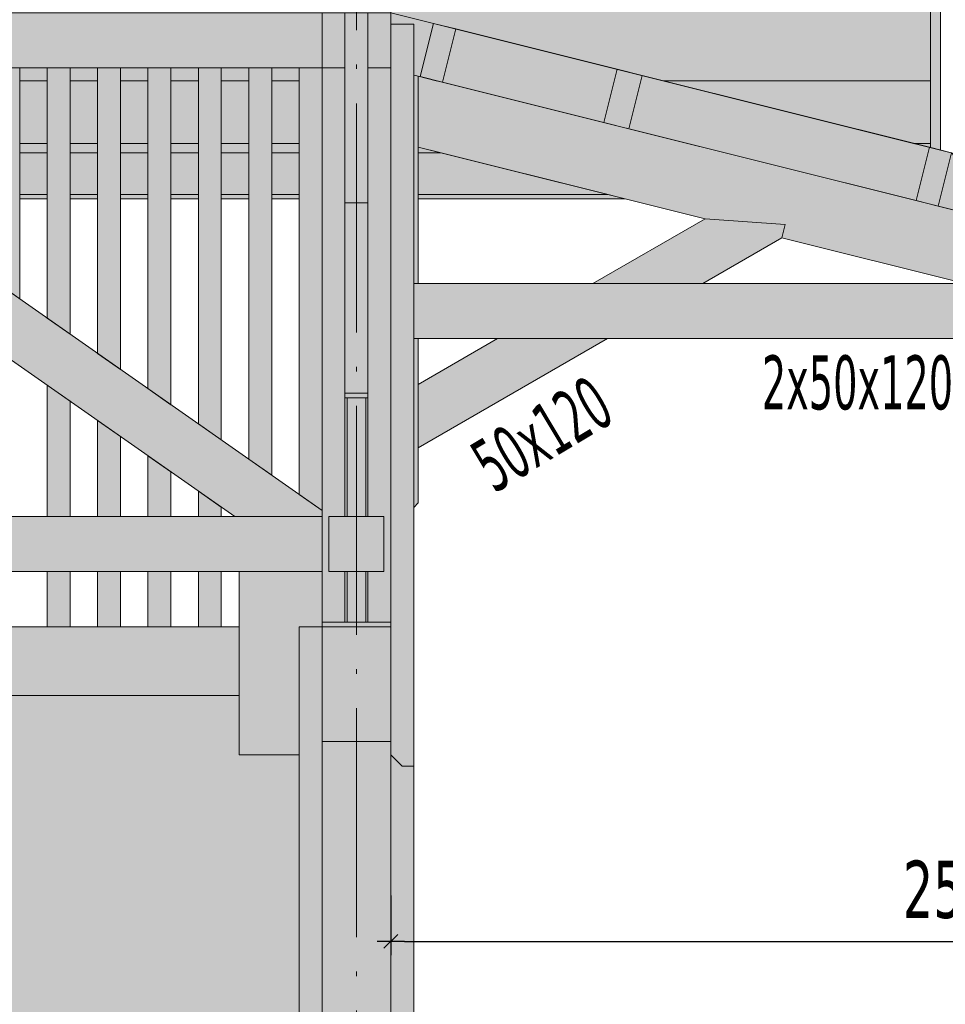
# Model space of a CAD drawing. Header units: millimetres. Extents: x 1567 to 2756, y -116 to 725.
# Tile 214 of 256: x 1738 to 1778, y 590 to 633. Entities that reach past the tile are written whole.
import ezdxf

# ---------------------------------------------------------------- set-up
doc = ezdxf.new("R2010")
doc.units = ezdxf.units.MM
doc.linetypes.add('CADWORK_5', pattern=[13.2, 10, -1.5, 0.2, -1.5])
doc.layers.add('Ech.1_50', color=7, linetype='Continuous')
doc.styles.add('tahoma-', font='txt', dxfattribs={"height": 1})
doc.styles.add('tahoma-bz-r', font='txt', dxfattribs={"width": 0.704918})
doc.styles.add('tahoma-z-r', font='txt', dxfattribs={"width": 0.704918})
doc.dimstyles.new('ISO-25', dxfattribs={"dimtxt": 2.5, "dimasz": 2.5, "dimexe": 1.25, "dimexo": 0.625, "dimtad": 1, "dimtxsty": 'Standard', "dimcen": 2.5, "dimadec": 0, "dimazin": 0, "dimtfac": 1, "dimtmove": 0, "dimatfit": 3, "dimfxl": 1, "dimarcsym": 0})

# ---------------------------------------------------------------- blocks, each defined once
blk = doc.blocks.new('cw-dimension-symbol2')
at = {"color": 0, "linetype": 'Continuous', "lineweight": -2}
for p, q in [((-1, 0), (1, 0)), ((-0.5, -0.5), (0.5, 0.5))]:
    blk.add_line(p, q, dxfattribs=at)
blk = doc.blocks.new('*D146')
at = {"layer": 'Defpoints', "color": 0}
for p in [(1753.723, 594.935), (1803.723, 594.935), (1803.723, 592.935)]:
    blk.add_point(p, dxfattribs=at)
at = {"layer": 'Ech.1_50', "color": 0, "linetype": 'Continuous', "lineweight": -2}
for p, q in [((1753.723, 594.935), (1753.723, 592.335)), ((1803.723, 594.935), (1803.723, 592.335)), ((1754.323, 592.935), (1803.123, 592.935))]:
    blk.add_line(p, q, dxfattribs=at)
at = {"layer": 'Ech.1_50', "color": 0, "lineweight": -2, "xscale": 0.6000000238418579, "yscale": 0.6000000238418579, "zscale": 0.6000000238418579, "rotation": 180}
blk.add_blockref('cw-dimension-symbol2', (1753.723, 592.935), dxfattribs=at)
at = {"layer": 'Ech.1_50', "color": 0, "lineweight": -2, "xscale": 0.6000000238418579, "yscale": 0.6000000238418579, "zscale": 0.6000000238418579}
blk.add_blockref('cw-dimension-symbol2', (1803.723, 592.935), dxfattribs=at)
at = {"layer": 'Ech.1_50', "color": 7, "linetype": 'Continuous', "lineweight": 5, "insert": (1778.723, 595.185), "char_height": 2.5, "attachment_point": 5, "style": 'tahoma-bz-r'}
blk.add_mtext('2500', dxfattribs=at)
blk = doc.blocks.new('*D230')
at = {"layer": 'Defpoints', "color": 0}
for p in [(1755.191, 639.352), (1805.676, 628.792), (1805.191, 626.852)]:
    blk.add_point(p, dxfattribs=at)
at = {"layer": 'Ech.1_50', "color": 0, "linetype": 'Continuous', "lineweight": -2}
for p, q in [((1755.191, 639.352), (1755.822, 641.874)), ((1756.259, 641.146), (1805.094, 628.937)), ((1805.191, 626.852), (1805.822, 629.374))]:
    blk.add_line(p, q, dxfattribs=at)
at = {"layer": 'Ech.1_50', "color": 0, "lineweight": -2, "xscale": 0.6000000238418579, "yscale": 0.6000000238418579, "zscale": 0.6000000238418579}
for p, rotation in [((1755.676, 641.292), 165.9637565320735), ((1805.676, 628.792), 345.9637565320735)]:
    blk.add_blockref('cw-dimension-symbol2', p, dxfattribs=dict(at, rotation=rotation))
at = {"layer": 'Ech.1_50', "color": 7, "linetype": 'Continuous', "lineweight": 5, "insert": (1781.222, 637.225), "char_height": 2.5, "attachment_point": 5, "rotation": 345.9638, "style": 'tahoma-z-r'}
blk.add_mtext('2577', dxfattribs=at)

msp = doc.modelspace()

# ---------------------------------------------------------------- hatches: boundary and pattern name
at = {"layer": 'Ech.1_50', "linetype": 'Continuous', "lineweight": 5, "true_color": 0xf7e0b3, "transparency": 33554687}
for points in [[(1777.723, 667.733), (1777.283, 667.733), (1777.283, 627.588), (1777.723, 627.478), (1777.723, 667.733)], [(1737.523, 625.54), (1738.723, 625.54), (1738.723, 627.364), (1737.523, 627.364), (1737.523, 625.54)], [(1739.723, 625.54), (1740.923, 625.54), (1740.923, 627.364), (1739.723, 627.364), (1739.723, 625.54)], [(1741.923, 625.54), (1743.123, 625.54), (1743.123, 627.364), (1741.923, 627.364), (1741.923, 625.54)], [(1744.123, 625.54), (1745.323, 625.54), (1745.323, 627.364), (1744.123, 627.364), (1744.123, 625.54)], [(1746.323, 625.54), (1747.523, 625.54), (1747.523, 627.364), (1746.323, 627.364), (1746.323, 625.54)], [(1748.523, 625.54), (1749.723, 625.54), (1749.723, 627.364), (1748.523, 627.364), (1748.523, 625.54)], [(1754.923, 625.54), (1763.211, 625.54), (1755.915, 627.364), (1754.923, 627.364), (1754.923, 625.54)], [(1737.523, 625.359), (1738.723, 625.359), (1738.723, 625.54), (1737.523, 625.54), (1737.523, 625.359)], [(1739.723, 625.359), (1740.923, 625.359), (1740.923, 625.54), (1739.723, 625.54), (1739.723, 625.359)], [(1741.923, 625.359), (1743.123, 625.359), (1743.123, 625.54), (1741.923, 625.54), (1741.923, 625.359)], [(1744.123, 625.359), (1745.323, 625.359), (1745.323, 625.54), (1744.123, 625.54), (1744.123, 625.359)], [(1746.323, 625.359), (1747.523, 625.359), (1747.523, 625.54), (1746.323, 625.54), (1746.323, 625.359)], [(1748.523, 625.359), (1749.723, 625.359), (1749.723, 625.54), (1748.523, 625.54), (1748.523, 625.359)], [(1754.923, 625.359), (1763.933, 625.359), (1763.211, 625.54), (1754.923, 625.54), (1754.923, 625.359)]]:
    msp.add_hatch(color=254, dxfattribs=at).paths.add_polyline_path(points)
at = {"layer": 'Ech.1_50', "linetype": 'Continuous', "lineweight": 5, "true_color": 0xf8f8f8, "transparency": 33554687}
for points in [[(1753.723, 632.978), (1754.723, 632.978), (1754.723, 630.754), (1754.923, 630.704), (1755.702, 630.51), (1755.007, 630.686), (1755.589, 633.012), (1765.596, 630.51), (1777.283, 630.51), (1777.283, 638.668), (1753.723, 638.668), (1753.723, 632.978)], [(1737.523, 630.51), (1738.723, 630.51), (1738.723, 631.078), (1737.523, 631.078), (1737.523, 630.51)], [(1739.723, 630.51), (1740.923, 630.51), (1740.923, 631.078), (1739.723, 631.078), (1739.723, 630.51)], [(1741.923, 630.51), (1743.123, 630.51), (1743.123, 631.078), (1741.923, 631.078), (1741.923, 630.51)], [(1744.123, 630.51), (1745.323, 630.51), (1745.323, 631.078), (1744.123, 631.078), (1744.123, 630.51)], [(1746.323, 630.51), (1747.523, 630.51), (1747.523, 631.078), (1746.323, 631.078), (1746.323, 630.51)], [(1748.523, 630.51), (1749.723, 630.51), (1749.723, 631.078), (1748.523, 631.078), (1748.523, 630.51)]]:
    msp.add_hatch(color=7, dxfattribs=at).paths.add_polyline_path(points)
at = {"layer": 'Ech.1_50', "linetype": 'Continuous', "lineweight": 5, "true_color": 0xe3bbbb, "transparency": 33554687}
for points in [[(1683.723, 631.078), (1750.723, 631.078), (1750.723, 633.478), (1683.723, 633.478), (1683.723, 631.078)], [(1754.723, 621.649), (1754.923, 621.649), (1754.923, 630.704), (1754.723, 630.754), (1754.723, 621.649)], [(1754.923, 619.249), (1754.723, 619.249), (1754.723, 611.878), (1754.923, 612.078), (1754.923, 619.249)]]:
    msp.add_hatch(color=9, dxfattribs=at).paths.add_polyline_path(points)
at = {"layer": 'Ech.1_50', "linetype": 'Continuous', "lineweight": 5, "true_color": 0xaa8966, "transparency": 33554687}
for points in [[(1751.723, 633.478), (1750.723, 633.478), (1750.723, 631.078), (1751.723, 631.078), (1751.723, 633.478)], [(1753.723, 633.478), (1752.723, 633.478), (1752.723, 631.078), (1753.723, 631.078), (1753.723, 633.478)], [(1751.023, 609.078), (1753.423, 609.078), (1753.423, 611.478), (1751.023, 611.478), (1751.023, 609.078)]]:
    msp.add_hatch(color=45, dxfattribs=at).paths.add_polyline_path(points)
at = {"layer": 'Ech.1_50', "linetype": 'Continuous', "lineweight": 5, "true_color": 0xe0d9d1, "transparency": 33554687}
for points in [[(1752.723, 633.478), (1751.723, 633.478), (1751.723, 625.176), (1752.723, 625.176), (1752.723, 633.478)], [(1763.597, 631.01), (1756.559, 632.769), (1755.977, 630.441), (1763.015, 628.681), (1763.597, 631.01)], [(1764.702, 630.733), (1763.597, 631.01), (1763.015, 628.681), (1764.12, 628.405), (1764.702, 630.733)], [(1777.231, 627.601), (1764.702, 630.733), (1764.12, 628.405), (1776.649, 625.273), (1777.231, 627.601)], [(1762.544, 621.649), (1767.344, 621.649), (1770.798, 623.643), (1770.943, 624.225), (1767.448, 624.481), (1762.544, 621.649)], [(1754.723, 619.249), (1799.168, 619.249), (1799.26, 619.62), (1791.142, 621.649), (1754.723, 621.649), (1754.723, 619.249)], [(1763.187, 619.249), (1758.387, 619.249), (1754.923, 617.249), (1754.923, 614.478), (1763.187, 619.249)]]:
    msp.add_hatch(color=254, dxfattribs=at).paths.add_polyline_path(points)
at = {"layer": 'Ech.1_50', "linetype": 'Continuous', "lineweight": 5, "true_color": 0xeaddd7, "transparency": 33554687}
for points in [[(1754.723, 632.978), (1753.723, 632.978), (1753.723, 601.078), (1754.223, 600.578), (1754.723, 600.578), (1754.723, 632.978)], [(1737.523, 631.078), (1736.523, 631.078), (1736.523, 621.686), (1737.523, 620.986), (1737.523, 631.078)], [(1739.723, 631.078), (1738.723, 631.078), (1738.723, 620.146), (1739.723, 619.445), (1739.723, 631.078)], [(1741.923, 631.078), (1740.923, 631.078), (1740.923, 618.605), (1741.923, 617.905), (1741.923, 631.078)], [(1744.123, 631.078), (1743.123, 631.078), (1743.123, 617.065), (1744.123, 616.364), (1744.123, 631.078)], [(1746.323, 631.078), (1745.323, 631.078), (1745.323, 615.524), (1746.323, 614.824), (1746.323, 631.078)], [(1748.523, 631.078), (1747.523, 631.078), (1747.523, 613.984), (1748.523, 613.284), (1748.523, 631.078)], [(1750.723, 631.078), (1749.723, 631.078), (1749.723, 612.443), (1750.723, 611.743), (1750.723, 631.078)], [(1738.723, 611.478), (1739.723, 611.478), (1739.723, 616.516), (1738.723, 617.216), (1738.723, 611.478)], [(1740.923, 611.478), (1741.923, 611.478), (1741.923, 614.975), (1740.923, 615.675), (1740.923, 611.478)], [(1743.123, 611.478), (1744.123, 611.478), (1744.123, 613.435), (1743.123, 614.135), (1743.123, 611.478)], [(1745.323, 611.478), (1746.323, 611.478), (1746.323, 611.894), (1745.323, 612.594), (1745.323, 611.478)], [(1738.723, 606.664), (1739.723, 606.664), (1739.723, 609.078), (1738.723, 609.078), (1738.723, 606.664)], [(1740.923, 606.664), (1741.923, 606.664), (1741.923, 609.078), (1740.923, 609.078), (1740.923, 606.664)], [(1743.123, 606.664), (1744.123, 606.664), (1744.123, 609.078), (1743.123, 609.078), (1743.123, 606.664)], [(1745.323, 606.664), (1746.323, 606.664), (1746.323, 609.078), (1745.323, 609.078), (1745.323, 606.664)]]:
    msp.add_hatch(color=254, dxfattribs=at).paths.add_polyline_path(points)
at = {"layer": 'Ech.1_50', "linetype": 'Continuous', "lineweight": 5, "true_color": 0xc1a466, "transparency": 33554687}
for points in [[(1756.559, 632.769), (1755.589, 633.012), (1755.007, 630.686), (1755.977, 630.441), (1756.559, 632.769)], [(1778.201, 627.359), (1777.231, 627.601), (1776.649, 625.276), (1777.619, 625.03), (1778.201, 627.359)]]:
    msp.add_hatch(color=33, dxfattribs=at).paths.add_polyline_path(points)
at = {"layer": 'Ech.1_50', "linetype": 'Continuous', "lineweight": 5, "true_color": 0xf5f2f0, "transparency": 33554687}
msp.add_hatch(color=7, dxfattribs=at).paths.add_polyline_path([(1746.917, 611.478), (1750.723, 611.478), (1750.723, 611.743), (1723.11, 631.078), (1718.925, 631.078), (1746.917, 611.478)])
at = {"layer": 'Ech.1_50', "linetype": 'Continuous', "lineweight": 5, "true_color": 0xe0c8b3, "transparency": 33554687}
for points in [[(1751.723, 631.078), (1750.723, 631.078), (1750.723, 606.864), (1751.723, 606.864), (1751.723, 609.078), (1751.023, 609.078), (1751.023, 611.478), (1751.723, 611.478), (1751.723, 631.078)], [(1752.723, 611.478), (1753.423, 611.478), (1753.423, 609.078), (1752.723, 609.078), (1752.723, 606.864), (1753.723, 606.864), (1753.723, 631.078), (1752.723, 631.078), (1752.723, 611.478)]]:
    msp.add_hatch(color=9, dxfattribs=at).paths.add_polyline_path(points)
at = {"layer": 'Ech.1_50', "linetype": 'Continuous', "lineweight": 5, "true_color": 0xd4c4b3, "transparency": 33554687}
msp.add_hatch(color=9, dxfattribs=at).paths.add_polyline_path([(1778.773, 621.649), (1791.142, 621.649), (1754.923, 630.704), (1754.923, 627.612), (1767.448, 624.481), (1770.943, 624.225), (1770.798, 623.643), (1778.773, 621.649)])
at = {"layer": 'Ech.1_50', "linetype": 'Continuous', "lineweight": 5, "true_color": 0xe0d1b3, "transparency": 33554687}
for points in [[(1737.523, 627.774), (1738.723, 627.774), (1738.723, 630.51), (1737.523, 630.51), (1737.523, 627.774)], [(1739.723, 627.774), (1740.923, 627.774), (1740.923, 630.51), (1739.723, 630.51), (1739.723, 627.774)], [(1741.923, 627.774), (1743.123, 627.774), (1743.123, 630.51), (1741.923, 630.51), (1741.923, 627.774)], [(1744.123, 627.774), (1745.323, 627.774), (1745.323, 630.51), (1744.123, 630.51), (1744.123, 627.774)], [(1746.323, 627.774), (1747.523, 627.774), (1747.523, 630.51), (1746.323, 630.51), (1746.323, 627.774)], [(1748.523, 627.774), (1749.723, 627.774), (1749.723, 630.51), (1748.523, 630.51), (1748.523, 627.774)], [(1755.703, 630.51), (1755.7, 630.51), (1755.977, 630.441), (1755.703, 630.51)], [(1776.539, 627.774), (1777.283, 627.774), (1777.283, 630.51), (1765.596, 630.51), (1776.539, 627.774)], [(1737.523, 627.364), (1738.723, 627.364), (1738.723, 627.774), (1737.523, 627.774), (1737.523, 627.364)], [(1739.723, 627.364), (1740.923, 627.364), (1740.923, 627.774), (1739.723, 627.774), (1739.723, 627.364)], [(1741.923, 627.364), (1743.123, 627.364), (1743.123, 627.774), (1741.923, 627.774), (1741.923, 627.364)], [(1744.123, 627.364), (1745.323, 627.364), (1745.323, 627.774), (1744.123, 627.774), (1744.123, 627.364)], [(1746.323, 627.364), (1747.523, 627.364), (1747.523, 627.774), (1746.323, 627.774), (1746.323, 627.364)], [(1748.523, 627.364), (1749.723, 627.364), (1749.723, 627.774), (1748.523, 627.774), (1748.523, 627.364)], [(1754.923, 627.364), (1755.915, 627.364), (1754.923, 627.612), (1754.923, 627.364)], [(1777.283, 627.774), (1776.539, 627.774), (1777.283, 627.588), (1777.283, 627.774)]]:
    msp.add_hatch(color=254, dxfattribs=at).paths.add_polyline_path(points)
at = {"layer": 'Ech.1_50', "linetype": 'Continuous', "lineweight": 5, "true_color": 0xf7d1b3, "transparency": 33554687}
for points in [[(1777.619, 625.03), (1781.111, 624.157), (1778.201, 627.359), (1777.619, 625.03)], [(1751.723, 616.864), (1752.723, 616.864), (1752.723, 625.176), (1751.723, 625.176), (1751.723, 616.864)]]:
    msp.add_hatch(color=254, dxfattribs=at).paths.add_polyline_path(points)
at = {"layer": 'Ech.1_50', "linetype": 'Continuous', "lineweight": 5, "true_color": 0xd7d7ea, "transparency": 33554687}
msp.add_hatch(color=254, dxfattribs=at).paths.add_polyline_path([(1751.723, 616.664), (1752.723, 616.664), (1752.723, 616.864), (1751.723, 616.864), (1751.723, 616.664)])
at = {"layer": 'Ech.1_50', "linetype": 'Continuous', "lineweight": 5, "true_color": 0xb3d6f7, "transparency": 33554687}
for points in [[(1751.813, 616.664), (1751.723, 616.664), (1751.723, 611.478), (1751.813, 611.478), (1751.813, 616.664)], [(1752.633, 616.664), (1751.813, 616.664), (1751.813, 611.478), (1752.633, 611.478), (1752.633, 616.664)], [(1752.633, 611.478), (1752.723, 611.478), (1752.723, 616.664), (1752.633, 616.664), (1752.633, 611.478)], [(1751.813, 609.078), (1751.723, 609.078), (1751.723, 606.864), (1751.813, 606.864), (1751.813, 609.078)], [(1752.633, 609.078), (1751.813, 609.078), (1751.813, 606.864), (1752.633, 606.864), (1752.633, 609.078)], [(1752.633, 606.864), (1752.723, 606.864), (1752.723, 609.078), (1752.633, 609.078), (1752.633, 606.864)], [(1750.723, 606.664), (1753.723, 606.664), (1753.723, 606.864), (1750.723, 606.864), (1750.723, 606.664)]]:
    msp.add_hatch(color=254, dxfattribs=at).paths.add_polyline_path(points)
at = {"layer": 'Ech.1_50', "linetype": 'Continuous', "lineweight": 5, "true_color": 0xf6e8e8, "transparency": 33554687}
msp.add_hatch(color=7, dxfattribs=at).paths.add_polyline_path([(1750.723, 611.478), (1683.723, 611.478), (1683.723, 609.078), (1750.723, 609.078), (1750.723, 611.478)])
at = {"layer": 'Ech.1_50', "linetype": 'Continuous', "lineweight": 5, "true_color": 0xb3b3b3, "transparency": 33554687}
msp.add_hatch(color=253, dxfattribs=at).paths.add_polyline_path([(1747.103, 601.078), (1749.723, 601.078), (1749.723, 606.664), (1750.723, 606.664), (1750.723, 609.078), (1747.103, 609.078), (1747.103, 601.078)])
at = {"layer": 'Ech.1_50', "linetype": 'Continuous', "lineweight": 5, "true_color": 0xf3f3f3, "transparency": 33554687}
for points in [[(1683.723, 603.664), (1747.103, 603.664), (1747.103, 606.664), (1683.723, 606.664), (1683.723, 603.664)], [(1749.723, 541.078), (1750.723, 541.078), (1750.723, 606.664), (1749.723, 606.664), (1749.723, 541.078)], [(1754.723, 600.578), (1754.223, 600.578), (1753.723, 601.078), (1753.723, 533.078), (1754.723, 533.078), (1754.723, 600.578)]]:
    msp.add_hatch(color=7, dxfattribs=at).paths.add_polyline_path(points)
at = {"layer": 'Ech.1_50', "linetype": 'Continuous', "lineweight": 5, "true_color": 0xd0d0d0, "transparency": 33554687}
msp.add_hatch(color=254, dxfattribs=at).paths.add_polyline_path([(1753.723, 606.664), (1750.723, 606.664), (1750.723, 601.664), (1753.723, 601.664), (1753.723, 606.664)])
at = {"layer": 'Ech.1_50', "linetype": 'Continuous', "lineweight": 5, "true_color": 0xfdfdfd, "transparency": 33554687}
msp.add_hatch(color=7, dxfattribs=at).paths.add_polyline_path([(1747.103, 603.664), (1683.723, 603.664), (1683.723, 541.078), (1749.723, 541.078), (1749.723, 601.078), (1747.103, 601.078), (1747.103, 603.664)])
at = {"layer": 'Ech.1_50', "linetype": 'Continuous', "lineweight": 5, "true_color": 0xf6f6f6, "transparency": 33554687}
msp.add_hatch(color=7, dxfattribs=at).paths.add_polyline_path([(1753.723, 601.664), (1750.723, 601.664), (1750.723, 533.078), (1753.723, 533.078), (1753.723, 601.664)])

# ---------------------------------------------------------------- linework, layer by layer
at = {"layer": 'Ech.1_50', "color": 5, "linetype": 'Continuous', "lineweight": 5}
for p in [(1793.723, 623.478), (1803.723, 620.978)]:
    msp.add_line(p, (1753.723, 633.478), dxfattribs=at)
at = {"layer": 'Ech.1_50', "color": 7, "linetype": 'CADWORK_5', "lineweight": 5}
msp.add_lwpolyline([(1752.223, 527.121), (1752.223, 694.661)], dxfattribs=at)
at = {"layer": 'Ech.1_50', "color": 7, "linetype": 'Continuous', "lineweight": 5}
for points in [[(1777.723, 667.733), (1777.283, 667.733), (1777.283, 627.588), (1777.723, 627.478), (1777.723, 667.733)], [(1753.723, 632.978), (1754.723, 632.978), (1754.723, 630.754), (1754.923, 630.704), (1755.702, 630.51), (1755.007, 630.686), (1755.589, 633.012), (1765.596, 630.51), (1777.283, 630.51), (1777.283, 638.668), (1753.723, 638.668), (1753.723, 632.978)], [(1683.723, 631.078), (1750.723, 631.078), (1750.723, 633.478), (1683.723, 633.478), (1683.723, 631.078)], [(1751.723, 633.478), (1750.723, 633.478), (1750.723, 631.078), (1751.723, 631.078), (1751.723, 633.478)], [(1752.723, 633.478), (1751.723, 633.478), (1751.723, 625.176), (1752.723, 625.176), (1752.723, 633.478)], [(1753.723, 633.478), (1752.723, 633.478), (1752.723, 631.078), (1753.723, 631.078), (1753.723, 633.478)], [(1754.723, 632.978), (1753.723, 632.978), (1753.723, 601.078), (1754.223, 600.578), (1754.723, 600.578), (1754.723, 632.978)], [(1756.559, 632.769), (1755.589, 633.012), (1755.007, 630.686), (1755.977, 630.441), (1756.559, 632.769)], [(1763.597, 631.01), (1756.559, 632.769), (1755.977, 630.441), (1763.015, 628.681), (1763.597, 631.01)], [(1746.917, 611.478), (1750.723, 611.478), (1750.723, 611.743), (1723.11, 631.078), (1718.925, 631.078), (1746.917, 611.478)], [(1737.523, 631.078), (1736.523, 631.078), (1736.523, 621.686), (1737.523, 620.986), (1737.523, 631.078)], [(1737.523, 630.51), (1738.723, 630.51), (1738.723, 631.078), (1737.523, 631.078), (1737.523, 630.51)], [(1739.723, 631.078), (1738.723, 631.078), (1738.723, 620.146), (1739.723, 619.445), (1739.723, 631.078)], [(1739.723, 630.51), (1740.923, 630.51), (1740.923, 631.078), (1739.723, 631.078), (1739.723, 630.51)], [(1741.923, 631.078), (1740.923, 631.078), (1740.923, 618.605), (1741.923, 617.905), (1741.923, 631.078)], [(1741.923, 630.51), (1743.123, 630.51), (1743.123, 631.078), (1741.923, 631.078), (1741.923, 630.51)], [(1744.123, 631.078), (1743.123, 631.078), (1743.123, 617.065), (1744.123, 616.364), (1744.123, 631.078)], [(1744.123, 630.51), (1745.323, 630.51), (1745.323, 631.078), (1744.123, 631.078), (1744.123, 630.51)], [(1746.323, 631.078), (1745.323, 631.078), (1745.323, 615.524), (1746.323, 614.824), (1746.323, 631.078)], [(1746.323, 630.51), (1747.523, 630.51), (1747.523, 631.078), (1746.323, 631.078), (1746.323, 630.51)], [(1748.523, 631.078), (1747.523, 631.078), (1747.523, 613.984), (1748.523, 613.284), (1748.523, 631.078)], [(1748.523, 630.51), (1749.723, 630.51), (1749.723, 631.078), (1748.523, 631.078), (1748.523, 630.51)], [(1750.723, 631.078), (1749.723, 631.078), (1749.723, 612.443), (1750.723, 611.743), (1750.723, 631.078)], [(1751.723, 631.078), (1750.723, 631.078), (1750.723, 606.864), (1751.723, 606.864), (1751.723, 609.078), (1751.023, 609.078), (1751.023, 611.478), (1751.723, 611.478), (1751.723, 631.078)], [(1752.723, 611.478), (1753.423, 611.478), (1753.423, 609.078), (1752.723, 609.078), (1752.723, 606.864), (1753.723, 606.864), (1753.723, 631.078), (1752.723, 631.078), (1752.723, 611.478)], [(1754.723, 621.649), (1754.923, 621.649), (1754.923, 630.704), (1754.723, 630.754), (1754.723, 621.649)], [(1778.773, 621.649), (1791.142, 621.649), (1754.923, 630.704), (1754.923, 627.612), (1767.448, 624.481), (1770.943, 624.225), (1770.798, 623.643), (1778.773, 621.649)], [(1764.702, 630.733), (1763.597, 631.01), (1763.015, 628.681), (1764.12, 628.405), (1764.702, 630.733)], [(1777.231, 627.601), (1764.702, 630.733), (1764.12, 628.405), (1776.649, 625.273), (1777.231, 627.601)], [(1737.523, 627.774), (1738.723, 627.774), (1738.723, 630.51), (1737.523, 630.51), (1737.523, 627.774)], [(1739.723, 627.774), (1740.923, 627.774), (1740.923, 630.51), (1739.723, 630.51), (1739.723, 627.774)], [(1741.923, 627.774), (1743.123, 627.774), (1743.123, 630.51), (1741.923, 630.51), (1741.923, 627.774)], [(1744.123, 627.774), (1745.323, 627.774), (1745.323, 630.51), (1744.123, 630.51), (1744.123, 627.774)], [(1746.323, 627.774), (1747.523, 627.774), (1747.523, 630.51), (1746.323, 630.51), (1746.323, 627.774)], [(1748.523, 627.774), (1749.723, 627.774), (1749.723, 630.51), (1748.523, 630.51), (1748.523, 627.774)], [(1755.703, 630.51), (1755.7, 630.51), (1755.977, 630.441), (1755.703, 630.51)], [(1776.539, 627.774), (1777.283, 627.774), (1777.283, 630.51), (1765.596, 630.51), (1776.539, 627.774)], [(1737.523, 627.364), (1738.723, 627.364), (1738.723, 627.774), (1737.523, 627.774), (1737.523, 627.364)], [(1739.723, 627.364), (1740.923, 627.364), (1740.923, 627.774), (1739.723, 627.774), (1739.723, 627.364)], [(1741.923, 627.364), (1743.123, 627.364), (1743.123, 627.774), (1741.923, 627.774), (1741.923, 627.364)], [(1744.123, 627.364), (1745.323, 627.364), (1745.323, 627.774), (1744.123, 627.774), (1744.123, 627.364)], [(1746.323, 627.364), (1747.523, 627.364), (1747.523, 627.774), (1746.323, 627.774), (1746.323, 627.364)], [(1748.523, 627.364), (1749.723, 627.364), (1749.723, 627.774), (1748.523, 627.774), (1748.523, 627.364)], [(1754.923, 627.364), (1755.915, 627.364), (1754.923, 627.612), (1754.923, 627.364)], [(1777.283, 627.774), (1776.539, 627.774), (1777.283, 627.588), (1777.283, 627.774)], [(1778.201, 627.359), (1777.231, 627.601), (1776.649, 625.276), (1777.619, 625.03), (1778.201, 627.359)], [(1737.523, 625.54), (1738.723, 625.54), (1738.723, 627.364), (1737.523, 627.364), (1737.523, 625.54)], [(1739.723, 625.54), (1740.923, 625.54), (1740.923, 627.364), (1739.723, 627.364), (1739.723, 625.54)], [(1741.923, 625.54), (1743.123, 625.54), (1743.123, 627.364), (1741.923, 627.364), (1741.923, 625.54)], [(1744.123, 625.54), (1745.323, 625.54), (1745.323, 627.364), (1744.123, 627.364), (1744.123, 625.54)], [(1746.323, 625.54), (1747.523, 625.54), (1747.523, 627.364), (1746.323, 627.364), (1746.323, 625.54)], [(1748.523, 625.54), (1749.723, 625.54), (1749.723, 627.364), (1748.523, 627.364), (1748.523, 625.54)], [(1754.923, 625.54), (1763.211, 625.54), (1755.915, 627.364), (1754.923, 627.364), (1754.923, 625.54)], [(1777.619, 625.03), (1781.111, 624.157), (1778.201, 627.359), (1777.619, 625.03)], [(1737.523, 625.359), (1738.723, 625.359), (1738.723, 625.54), (1737.523, 625.54), (1737.523, 625.359)], [(1739.723, 625.359), (1740.923, 625.359), (1740.923, 625.54), (1739.723, 625.54), (1739.723, 625.359)], [(1741.923, 625.359), (1743.123, 625.359), (1743.123, 625.54), (1741.923, 625.54), (1741.923, 625.359)], [(1744.123, 625.359), (1745.323, 625.359), (1745.323, 625.54), (1744.123, 625.54), (1744.123, 625.359)], [(1746.323, 625.359), (1747.523, 625.359), (1747.523, 625.54), (1746.323, 625.54), (1746.323, 625.359)], [(1748.523, 625.359), (1749.723, 625.359), (1749.723, 625.54), (1748.523, 625.54), (1748.523, 625.359)], [(1754.923, 625.359), (1763.933, 625.359), (1763.211, 625.54), (1754.923, 625.54), (1754.923, 625.359)], [(1751.723, 616.864), (1752.723, 616.864), (1752.723, 625.176), (1751.723, 625.176), (1751.723, 616.864)], [(1762.544, 621.649), (1767.344, 621.649), (1770.798, 623.643), (1770.943, 624.225), (1767.448, 624.481), (1762.544, 621.649)], [(1754.723, 619.249), (1799.168, 619.249), (1799.26, 619.62), (1791.142, 621.649), (1754.723, 621.649), (1754.723, 619.249)], [(1754.923, 619.249), (1754.723, 619.249), (1754.723, 611.878), (1754.923, 612.078), (1754.923, 619.249)], [(1763.187, 619.249), (1758.387, 619.249), (1754.923, 617.249), (1754.923, 614.478), (1763.187, 619.249)], [(1738.723, 611.478), (1739.723, 611.478), (1739.723, 616.516), (1738.723, 617.216), (1738.723, 611.478)], [(1751.723, 616.664), (1752.723, 616.664), (1752.723, 616.864), (1751.723, 616.864), (1751.723, 616.664)], [(1751.813, 616.664), (1751.723, 616.664), (1751.723, 611.478), (1751.813, 611.478), (1751.813, 616.664)], [(1752.633, 616.664), (1751.813, 616.664), (1751.813, 611.478), (1752.633, 611.478), (1752.633, 616.664)], [(1752.633, 611.478), (1752.723, 611.478), (1752.723, 616.664), (1752.633, 616.664), (1752.633, 611.478)], [(1740.923, 611.478), (1741.923, 611.478), (1741.923, 614.975), (1740.923, 615.675), (1740.923, 611.478)], [(1743.123, 611.478), (1744.123, 611.478), (1744.123, 613.435), (1743.123, 614.135), (1743.123, 611.478)], [(1745.323, 611.478), (1746.323, 611.478), (1746.323, 611.894), (1745.323, 612.594), (1745.323, 611.478)], [(1750.723, 611.478), (1683.723, 611.478), (1683.723, 609.078), (1750.723, 609.078), (1750.723, 611.478)], [(1751.023, 609.078), (1753.423, 609.078), (1753.423, 611.478), (1751.023, 611.478), (1751.023, 609.078)], [(1738.723, 606.664), (1739.723, 606.664), (1739.723, 609.078), (1738.723, 609.078), (1738.723, 606.664)], [(1740.923, 606.664), (1741.923, 606.664), (1741.923, 609.078), (1740.923, 609.078), (1740.923, 606.664)], [(1743.123, 606.664), (1744.123, 606.664), (1744.123, 609.078), (1743.123, 609.078), (1743.123, 606.664)], [(1745.323, 606.664), (1746.323, 606.664), (1746.323, 609.078), (1745.323, 609.078), (1745.323, 606.664)], [(1747.103, 601.078), (1749.723, 601.078), (1749.723, 606.664), (1750.723, 606.664), (1750.723, 609.078), (1747.103, 609.078), (1747.103, 601.078)], [(1751.813, 609.078), (1751.723, 609.078), (1751.723, 606.864), (1751.813, 606.864), (1751.813, 609.078)], [(1752.633, 609.078), (1751.813, 609.078), (1751.813, 606.864), (1752.633, 606.864), (1752.633, 609.078)], [(1752.633, 606.864), (1752.723, 606.864), (1752.723, 609.078), (1752.633, 609.078), (1752.633, 606.864)], [(1683.723, 603.664), (1747.103, 603.664), (1747.103, 606.664), (1683.723, 606.664), (1683.723, 603.664)], [(1749.723, 541.078), (1750.723, 541.078), (1750.723, 606.664), (1749.723, 606.664), (1749.723, 541.078)], [(1750.723, 606.664), (1753.723, 606.664), (1753.723, 606.864), (1750.723, 606.864), (1750.723, 606.664)], [(1753.723, 606.664), (1750.723, 606.664), (1750.723, 601.664), (1753.723, 601.664), (1753.723, 606.664)], [(1747.103, 603.664), (1683.723, 603.664), (1683.723, 541.078), (1749.723, 541.078), (1749.723, 601.078), (1747.103, 601.078), (1747.103, 603.664)], [(1753.723, 601.664), (1750.723, 601.664), (1750.723, 533.078), (1753.723, 533.078), (1753.723, 601.664)], [(1754.723, 600.578), (1754.223, 600.578), (1753.723, 601.078), (1753.723, 533.078), (1754.723, 533.078), (1754.723, 600.578)]]:
    msp.add_lwpolyline(points, close=True, dxfattribs=at)

# ---------------------------------------------------------------- texts
at = {"layer": 'Ech.1_50', "color": 7, "linetype": 'Continuous', "insert": (1769.921, 618.519), "char_height": 2.5, "attachment_point": 1, "style": 'tahoma-', "bg_fill": 3, "box_fill_scale": 1.15, "bg_fill_color": 256, "bg_fill_true_color": 13158600, "bg_fill_transparency": 33554687}
msp.add_mtext('\\A1;\\fTahoma|b0|i0;\\W0.600000;\\H2.357600;2x50x120', dxfattribs=at)

# ---------------------------------------------------------------- dimensions: what is measured, and where the dimension line sits
at = {"layer": 'Ech.1_50', "color": 7, "linetype": 'Continuous', "lineweight": 5}
dim = msp.add_linear_dim(base=(1805.676, 628.792), p1=(1755.191, 639.352), p2=(1805.191, 626.852), angle=345.9638, text='2577', dimstyle='ISO-25', override={"dimtxt": 2.5, "dimasz": 0.6, "dimexe": 0.6, "dimexo": 0, "dimgap": 0, "dimdec": 0, "dimlfac": 1, "dimtxsty": 'tahoma-z-r', "dimblk": 'cw-dimension-symbol2', "dimclrt": 7, "dimtmove": 2}, dxfattribs=at)
dim.commit()
dim.dimension.update_dxf_attribs({"geometry": '*D230', "text_midpoint": (1781.222, 637.225), "dimtype": 161, "text_rotation": -14.0362})
dim = msp.add_linear_dim(base=(1803.723, 592.935), p1=(1753.723, 594.935), p2=(1803.723, 594.935), angle=0, text='2500', dimstyle='ISO-25', override={"dimtxt": 2.5, "dimasz": 0.6, "dimexe": 0.6, "dimexo": 0, "dimgap": 0, "dimdec": 0, "dimlfac": 1, "dimtxsty": 'tahoma-bz-r', "dimblk": 'cw-dimension-symbol2', "dimclrt": 7, "dimtmove": 2}, dxfattribs=at)
dim.commit()
dim.dimension.update_dxf_attribs({"geometry": '*D146', "text_midpoint": (1778.723, 595.185), "dimtype": 161})

# ---------------------------------------------------------------- next in the draw order: texts
at = {"layer": 'Ech.1_50', "color": 7, "linetype": 'Continuous', "insert": (1757.021, 614.495), "char_height": 2.5, "attachment_point": 1, "rotation": 30.9397, "style": 'tahoma-', "bg_fill": 3, "box_fill_scale": 1.15, "bg_fill_color": 256, "bg_fill_true_color": 13158600, "bg_fill_transparency": 33554687}
msp.add_mtext('\\A1;\\fTahoma|b0|i0;\\W0.600000;\\H2.347700;50x120', dxfattribs=at)

doc.saveas('drawing.dxf')
